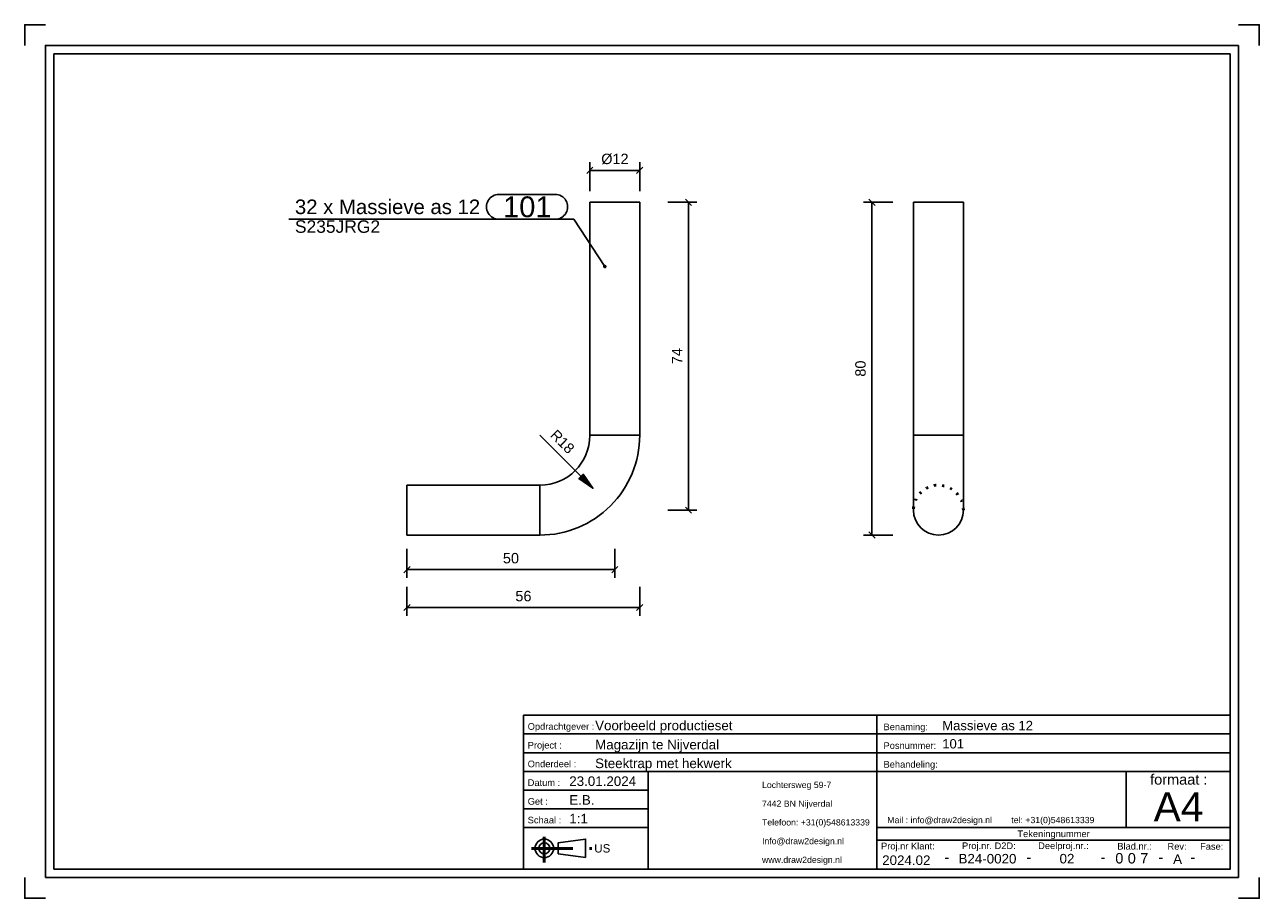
# Model space of a CAD drawing. Header units: millimetres. Extents: x 35 to 332, y 4232 to 4442.
import ezdxf
from ezdxf.enums import TextEntityAlignment as Align

# ---------------------------------------------------------------- set-up
doc = ezdxf.new("R2010")
doc.units = ezdxf.units.MM
doc.linetypes.add('DOT', pattern=[2, 0.5, -1.5])
doc.linetypes.add('STRICHPUNKT2', pattern=[18.5, 10, -4, 0.5, -4])
doc.layers.get('0').update_dxf_attribs({"linetype": 'CONTINUOUS'})
for name, color, linetype in [('DIM49', 4, 'CONTINUOUS'), ('TXT_ALL', 7, 'CONTINUOUS'), ('TXT_DIM49', 2, 'CONTINUOUS'), ('TXT_YELLOW', 2, 'CONTINUOUS')]:
    doc.layers.add(name, color=color, linetype=linetype)
doc.layers.add('LE_ALL', color=7, linetype='CONTINUOUS', lineweight=50)
doc.styles.add('ARIAL', font='arial.ttf')

# ---------------------------------------------------------------- blocks, each defined once
blk = doc.blocks.new('TFIELD_00005', base_point=(212.38, 4241.21))
at = {"layer": 'TXT_YELLOW', "style": 'ARIAL'}
for s, p in [('Lochtersweg 59-7', (212.38, 4259.21)), ('7442 BN Nijverdal', (212.38, 4254.71)), ('Telefoon: +31(0)548613339', (212.38, 4250.21)), ('Info@draw2design.nl', (212.38, 4245.71)), ('www.draw2design.nl', (212.38, 4241.21))]:
    blk.add_text(s, height=1.5, dxfattribs=at).set_placement(p, align=Align.MIDDLE_LEFT)
blk = doc.blocks.new('FLEX_00004', base_point=(225.19, 4238.96))
blk.add_blockref('TFIELD_00005', (212.38, 4241.21))
blk = doc.blocks.new('D2D_00003', base_point=(185.25, 4240.81))
blk.add_blockref('FLEX_00004', (225.19, 4238.96))
blk = doc.blocks.new('TFIELD_00007', base_point=(306.59, 4253.96))
at = {"layer": 'TXT_YELLOW', "style": 'ARIAL'}
blk.add_text('A4', height=7, dxfattribs=at).set_placement((306.59, 4253.96), align=Align.MIDDLE_LEFT)
blk = doc.blocks.new('FLEX_00006', base_point=(312.51, 4248.96))
blk.add_blockref('TFIELD_00007', (306.59, 4253.96))
blk = doc.blocks.new('TFIELD_00010', base_point=(242.51, 4250.77))
at = {"layer": 'TXT_YELLOW', "style": 'ARIAL'}
blk.add_text('Mail : info@draw2design.nl        tel: +31(0)548613339', height=1.5, dxfattribs=at).set_placement((242.51, 4250.77), align=Align.MIDDLE_LEFT)
blk = doc.blocks.new('FLEX_00009', base_point=(242.51, 4249.53))
blk.add_blockref('TFIELD_00010', (242.51, 4250.77))
blk = doc.blocks.new('DRAW2DESIGNLOGO_00008', base_point=(242.44, 4252.45))
blk.add_blockref('FLEX_00009', (242.51, 4249.53))
blk = doc.blocks.new('TFIELD_00014', base_point=(172.01, 4243.96))
at = {"layer": 'TXT_YELLOW', "style": 'ARIAL'}
blk.add_text('US', height=2, dxfattribs=at).set_placement((172.01, 4243.96), align=Align.MIDDLE_LEFT)
blk = doc.blocks.new('FLEX_00013', base_point=(172.01, 4243.96))
blk.add_blockref('TFIELD_00014', (172.01, 4243.96))
blk = doc.blocks.new('US_00012', base_point=(161.34, 4243.96))
blk.add_line((163.36, 4242.62), (169.92, 4241.73))
blk.add_lwpolyline([(163.36, 4242.62), (163.36, 4245.29), (169.92, 4246.18), (169.92, 4241.73)])
for radius in [2.22, 1.33]:
    blk.add_circle((160.01, 4243.96), radius)
at = {"layer": 'LE_ALL', "color": 1, "linetype": 'STRICHPUNKT2'}
for p, q in [((160.01, 4246.77), (160.01, 4240.55)), ((156.9, 4243.96), (171.77, 4243.96))]:
    blk.add_line(p, q, dxfattribs=at)
blk.add_blockref('FLEX_00013', (172.01, 4243.96))
blk = doc.blocks.new('SCHRIFE_00016', base_point=(166.01, 4258.96))
for p, q in [((155.01, 4275.96), (240.01, 4275.96)), ((240.01, 4275.96), (325.01, 4275.96)), ((240.01, 4238.96), (240.01, 4275.96)), ((325.01, 4275.96), (325.01, 4238.96)), ((155.01, 4271.46), (240.01, 4271.46)), ((240.01, 4271.46), (325.01, 4271.46)), ((155.01, 4266.96), (240.01, 4266.96)), ((240.01, 4266.96), (325.01, 4266.96)), ((155.01, 4262.46), (325.01, 4262.46)), ((185.01, 4262.46), (185.01, 4238.96)), ((300.01, 4262.46), (300.01, 4248.96)), ((185.01, 4257.96), (155.01, 4257.96)), ((185.01, 4253.46), (155.01, 4253.46)), ((185.01, 4248.96), (155.01, 4248.96)), ((325.01, 4248.96), (240.01, 4248.96)), ((325.01, 4245.96), (240.01, 4245.96))]:
    blk.add_line(p, q)
blk.add_lwpolyline([(325.01, 4238.96), (155.01, 4238.96), (155.01, 4275.96)])
at = {"layer": 'TXT_YELLOW', "style": 'ARIAL'}
for s, height, p in [('Voorbeeld productieset', 2.3, (172.23, 4272.35)), ('Massieve as 12', 2.25, (255.73, 4272.36)), ('Magazijn te Nijverdal', 2.3, (172.23, 4267.75)), ('101', 2.25, (255.73, 4267.97)), ('Steektrap met hekwerk', 2.3, (172.23, 4263.25)), ('23.01.2024', 2.3, (166.01, 4258.96)), ('E.B.', 2.3, (166.01, 4254.46)), ('1:1', 2.3, (166.01, 4249.96))]:
    blk.add_text(s, height=height, dxfattribs=at).set_placement(p)
for s, height, p in [('2024.02', 2.3, (247.09, 4239.96)), ('-', 2.5, (256.83, 4240.61)), ('B24-0020', 2.3, (266.61, 4240.32)), ('-', 2.5, (276.58, 4240.61)), ('02', 2.3, (285.74, 4240.33)), ('-', 2.5, (294.41, 4240.61)), ('-', 2.5, (308.34, 4240.61)), ('A', 2.3, (312.35, 4240.23)), ('-', 2.5, (316, 4240.61))]:
    blk.add_text(s, height=height, dxfattribs=at).set_placement(p, align=Align.CENTER)
blk = doc.blocks.new('TFIELD_00020', base_point=(303.36, 4241.58))
at = {"layer": 'TXT_ALL', "style": 'ARIAL'}
blk.add_text('7', height=2.5, dxfattribs=at).set_placement((303.36, 4241.58), align=Align.MIDDLE_LEFT)
blk = doc.blocks.new('7_00019')
blk.add_blockref('TFIELD_00020', (303.36, 4241.58))
blk = doc.blocks.new('TELLER1_00018')
blk.add_blockref('7_00019', (0, 0))
blk = doc.blocks.new('TFIELD_00023', base_point=(300.36, 4241.58))
at = {"layer": 'TXT_ALL', "style": 'ARIAL'}
blk.add_text('0', height=2.5, dxfattribs=at).set_placement((300.36, 4241.58), align=Align.MIDDLE_LEFT)
blk = doc.blocks.new('0_00022')
blk.add_blockref('TFIELD_00023', (300.36, 4241.58))
blk = doc.blocks.new('TELLER2_00021')
blk.add_blockref('0_00022', (0, 0))
blk = doc.blocks.new('TFIELD_00026', base_point=(297.36, 4241.58))
at = {"layer": 'TXT_ALL', "style": 'ARIAL'}
blk.add_text('0', height=2.5, dxfattribs=at).set_placement((297.36, 4241.58), align=Align.MIDDLE_LEFT)
blk = doc.blocks.new('0_00025')
blk.add_blockref('TFIELD_00026', (297.36, 4241.58))
blk = doc.blocks.new('TELLER3_00024')
blk.add_blockref('0_00025', (0, 0))
blk = doc.blocks.new('NL_00027', base_point=(156.01, 4272.46))
at = {"layer": 'TXT_ALL', "color": 1, "style": 'ARIAL'}
blk.add_text('Tekeningnummer', height=1.6, dxfattribs=at).set_placement((282.51, 4247.46), align=Align.MIDDLE_CENTER)
at = {"layer": 'TXT_YELLOW', "style": 'ARIAL'}
for s, p in [('Opdrachtgever :', (156.01, 4272.46)), ('Benaming:', (241.61, 4272.36)), ('Project :', (156.01, 4267.96)), ('Posnummer:', (241.61, 4267.86)), ('Onderdeel :', (156.01, 4263.46)), ('Behandeling:', (241.61, 4263.36)), ('Datum :', (156.01, 4258.96)), ('Get :', (156.01, 4254.46)), ('Schaal :', (156.01, 4249.96)), ('Proj.nr Klant:', (241.01, 4243.71)), ('Proj.nr. D2D:', (260.49, 4243.78)), ('Deelproj.nr.:', (278.81, 4243.79)), ('Blad.nr.:', (297.85, 4243.67)), ('Rev:', (309.92, 4243.63)), ('Fase:', (317.76, 4243.63))]:
    blk.add_text(s, height=1.6, dxfattribs=at).set_placement(p)
blk.add_text('formaat :', height=2.5, dxfattribs=at).set_placement((312.63, 4259.27), align=Align.CENTER)
blk = doc.blocks.new('SCHRIFE_00015')
for name, p in [('SCHRIFE_00016', (166.01, 4258.96)), ('NL_00027', (156.01, 4272.46)), ('TELLER3_00024', (0, 0)), ('TELLER2_00021', (0, 0)), ('TELLER1_00018', (0, 0))]:
    blk.add_blockref(name, p)
blk = doc.blocks.new('DINA4Q_00002', base_point=(325.01, 4434.96))
for p, q in [((42.01, 4238.96), (42.01, 4434.96)), ((42.01, 4434.96), (325.01, 4434.96)), ((327.01, 4436.96), (327.01, 4236.96)), ((40.01, 4236.96), (327.01, 4236.96))]:
    blk.add_line(p, q)
for points in [[(35.01, 4436.96), (35.01, 4441.96), (40.01, 4441.96)], [(327.01, 4441.96), (332.01, 4441.96), (332.01, 4436.96)], [(40.01, 4236.96), (40.01, 4436.96), (327.01, 4436.96)], [(325.01, 4434.96), (325.01, 4238.96), (42.01, 4238.96)], [(35.01, 4236.96), (35.01, 4231.96), (40.01, 4231.96)], [(327.01, 4231.96), (332.01, 4231.96), (332.01, 4236.96)]]:
    blk.add_lwpolyline(points)
for name, p in [('SCHRIFE_00015', (0, 0)), ('D2D_00003', (185.25, 4240.81)), ('FLEX_00006', (312.51, 4248.96)), ('DRAW2DESIGNLOGO_00008', (242.44, 4252.45)), ('US_00012', (161.34, 4243.96))]:
    blk.add_blockref(name, p)
blk = doc.blocks.new('_ZBL0002_00001')
blk.add_blockref('DINA4Q_00002', (325.01, 4434.96))
blk = doc.blocks.new('SHAPE_00049', base_point=(174.56, 4383.84))
at = {"layer": 'DIM49', "color": 3}
for p, q in [((149.09, 4401.18), (162.61, 4401.18)), ((98.51, 4395.18), (167.11, 4395.18)), ((162.61, 4395.18), (149.09, 4395.18)), ((174.56, 4383.84), (167.11, 4395.18)), ((174.82, 4383.87), (174.31, 4383.87)), ((174.68, 4384.07), (174.46, 4384.07)), ((174.77, 4383.67), (174.36, 4383.67))]:
    blk.add_line(p, q, dxfattribs=at)
blk.add_lwpolyline([(174.76, 4383.66), (174.8, 4383.72), (174.82, 4383.78), (174.83, 4383.85), (174.81, 4383.92), (174.78, 4383.98), (174.74, 4384.03), (174.68, 4384.07), (174.62, 4384.1), (174.55, 4384.1), (174.48, 4384.09), (174.42, 4384.06), (174.37, 4384.01), (174.33, 4383.96), (174.31, 4383.89), (174.3, 4383.82), (174.31, 4383.75), (174.34, 4383.69), (174.39, 4383.64), (174.45, 4383.6), (174.51, 4383.58), (174.58, 4383.57), (174.65, 4383.59), (174.71, 4383.62)], close=True, dxfattribs=at)
for centre, start_param, end_param in [((149.09, 4398.18), 1.570796, 4.712389), ((162.61, 4398.18), 4.712389, 7.853982)]:
    blk.add_ellipse(centre, major_axis=(3, 0), ratio=1, start_param=start_param, end_param=end_param, dxfattribs=at)
at = {"layer": 'TXT_DIM49', "style": 'ARIAL'}
for s, height, p in [('32 x Massieve as 12', 3.5, (100.01, 4398.18)), ('101', 5, (150.09, 4398.18)), ('S235JRG2', 3, (100.01, 4393.43))]:
    blk.add_text(s, height=height, dxfattribs=at).set_placement(p, align=Align.MIDDLE_LEFT)
blk = doc.blocks.new('_D1', base_point=(173.7, 4408.45))
at = {"layer": 'DIM49', "color": 1}
for p, q in [((171.71, 4407.7), (170.21, 4406.2)), ((170.96, 4401.95), (170.96, 4408.95)), ((182.21, 4406.2), (183.71, 4407.7)), ((182.96, 4401.95), (182.96, 4408.95)), ((182.96, 4406.95), (170.96, 4406.95))]:
    blk.add_line(p, q, dxfattribs=at)
at = {"layer": 'TXT_DIM49', "style": 'ARIAL'}
for s, p in [('Ø', (173.7, 4408.45)), ('12', (176.39, 4408.45))]:
    blk.add_text(s, height=2.5, dxfattribs=at).set_placement(p)
blk = doc.blocks.new('_D2', base_point=(193.19, 4360.34))
at = {"layer": 'DIM49', "color": 1}
for p, q in [((189.69, 4399.26), (196.69, 4399.26)), ((195.44, 4398.51), (193.94, 4400.01)), ((194.69, 4399.26), (194.69, 4325.26)), ((189.69, 4325.26), (196.69, 4325.26)), ((193.94, 4326.01), (195.44, 4324.51))]:
    blk.add_line(p, q, dxfattribs=at)
at = {"layer": 'TXT_DIM49', "style": 'ARIAL'}
blk.add_text('74', height=2.5, rotation=90.0002, dxfattribs=at).set_placement((193.19, 4360.34))
blk = doc.blocks.new('_D3', base_point=(150.04, 4312.47))
at = {"layer": 'DIM49', "color": 1}
for p, q in [((126.96, 4315.97), (126.96, 4308.97)), ((176.96, 4315.97), (176.96, 4308.97)), ((127.71, 4311.72), (126.21, 4310.22)), ((126.96, 4310.97), (176.96, 4310.97)), ((176.21, 4310.22), (177.71, 4311.72))]:
    blk.add_line(p, q, dxfattribs=at)
at = {"layer": 'TXT_DIM49', "style": 'ARIAL'}
blk.add_text('50', height=2.5, dxfattribs=at).set_placement((150.04, 4312.47))
blk = doc.blocks.new('_D4', base_point=(161.24, 4343.11))
at = {"layer": 'DIM49', "color": 1}
for p, q in [((158.96, 4343.26), (171.69, 4330.53)), ((169.71, 4333.43), (168.94, 4333.43)), ((169.57, 4333.63), (169.14, 4333.63)), ((169.43, 4333.83), (169.34, 4333.83)), ((170.12, 4332.83), (168.34, 4332.83)), ((169.98, 4333.03), (168.54, 4333.03)), ((170.26, 4332.63), (168.62, 4332.63)), ((169.85, 4333.23), (168.74, 4333.23)), ((170.39, 4332.43), (168.92, 4332.43)), ((170.53, 4332.23), (169.21, 4332.23)), ((170.67, 4332.03), (169.5, 4332.03)), ((170.8, 4331.83), (169.79, 4331.83)), ((170.94, 4331.63), (170.08, 4331.63)), ((171.08, 4331.43), (170.38, 4331.43)), ((171.21, 4331.23), (170.67, 4331.23)), ((171.35, 4331.03), (170.96, 4331.03)), ((171.49, 4330.83), (171.25, 4330.83)), ((171.62, 4330.63), (171.55, 4330.63))]:
    blk.add_line(p, q, dxfattribs=at)
blk.add_lwpolyline([(169.39, 4333.89), (171.69, 4330.53), (168.33, 4332.83)], close=True, dxfattribs=at)
at = {"layer": 'TXT_DIM49', "style": 'ARIAL'}
for s, p in [('R', (161.24, 4343.11)), ('18', (163, 4341.34))]:
    blk.add_text(s, height=2.5, rotation=314.9999, dxfattribs=at).set_placement(p)
blk = doc.blocks.new('_D5', base_point=(153.04, 4303.36))
at = {"layer": 'DIM49', "color": 1}
for p, q in [((126.96, 4306.86), (126.96, 4299.86)), ((182.96, 4306.86), (182.96, 4299.86)), ((127.71, 4302.61), (126.21, 4301.11)), ((126.96, 4301.86), (182.96, 4301.86)), ((182.21, 4301.11), (183.71, 4302.61))]:
    blk.add_line(p, q, dxfattribs=at)
at = {"layer": 'TXT_DIM49', "style": 'ARIAL'}
blk.add_text('56', height=2.5, dxfattribs=at).set_placement((153.04, 4303.36))
blk = doc.blocks.new('Massieve as 12_00036', base_point=(182.96, 4343.26))
for p, q in [((170.96, 4399.26), (170.96, 4343.26)), ((182.96, 4399.26), (170.96, 4399.26)), ((182.96, 4343.26), (170.96, 4343.26)), ((126.96, 4331.26), (158.96, 4331.26)), ((126.96, 4319.26), (126.96, 4331.26)), ((126.96, 4319.26), (158.96, 4319.26))]:
    blk.add_line(p, q)
blk.add_lwpolyline([(182.96, 4399.26), (182.96, 4343.26, -0.414214), (158.96, 4319.26), (158.96, 4331.26)], format="xyb")
blk.add_arc((158.96, 4343.26), 12, -90, 0)
for name, p in [('_D1', (173.7, 4408.45)), ('SHAPE_00049', (174.56, 4383.84)), ('_D2', (193.19, 4360.34)), ('_D4', (161.24, 4343.11)), ('_D3', (150.04, 4312.47)), ('_D5', (153.04, 4303.36))]:
    blk.add_blockref(name, p)
blk = doc.blocks.new('Massieve as 12_00035')
blk.add_blockref('Massieve as 12_00036', (182.96, 4343.26))
blk = doc.blocks.new('Baluster_00034')
blk.add_blockref('Massieve as 12_00035', (0, 0))
blk = doc.blocks.new('Hekwerk trap_00033')
blk.add_blockref('Baluster_00034', (0, 0))
blk = doc.blocks.new('Trapboom_00032')
blk.add_blockref('Hekwerk trap_00033', (0, 0))
blk = doc.blocks.new('Smits Agro_00031')
blk.add_blockref('Trapboom_00032', (0, 0))
blk = doc.blocks.new('Nijverdal_00030')
blk.add_blockref('Smits Agro_00031', (0, 0))
blk = doc.blocks.new('_A3D0003_00029')
blk.add_blockref('Nijverdal_00030', (0, 0))
blk = doc.blocks.new('_ANS0003_00028')
blk.add_blockref('_A3D0003_00029', (0, 0))
blk = doc.blocks.new('_D6', base_point=(237.31, 4357.34))
at = {"layer": 'DIM49', "color": 1}
for p, q in [((243.81, 4399.26), (236.81, 4399.26)), ((239.56, 4398.51), (238.06, 4400.01)), ((238.81, 4399.26), (238.81, 4319.26)), ((243.81, 4319.26), (236.81, 4319.26)), ((238.06, 4320.01), (239.56, 4318.51))]:
    blk.add_line(p, q, dxfattribs=at)
at = {"layer": 'TXT_DIM49', "style": 'ARIAL'}
blk.add_text('80', height=2.5, rotation=90.0002, dxfattribs=at).set_placement((237.31, 4357.34))
blk = doc.blocks.new('Massieve as 12_00045', base_point=(248.81, 4325.26))
for p, q in [((248.81, 4399.26), (248.81, 4343.26)), ((260.81, 4399.26), (248.81, 4399.26)), ((260.81, 4343.26), (248.81, 4343.26)), ((248.81, 4343.26), (248.81, 4325.26))]:
    blk.add_line(p, q)
blk.add_lwpolyline([(260.81, 4399.26), (260.81, 4343.26), (260.81, 4325.26, -1), (248.81, 4325.26)], format="xyb")
at = {"layer": 'LE_ALL', "color": 3, "linetype": 'DOT'}
blk.add_arc((254.81, 4325.26), 6, 0, 180, dxfattribs=at)
blk.add_blockref('_D6', (237.31, 4357.34))
blk = doc.blocks.new('Massieve as 12_00044')
blk.add_blockref('Massieve as 12_00045', (248.81, 4325.26))
blk = doc.blocks.new('Baluster_00043')
blk.add_blockref('Massieve as 12_00044', (0, 0))
blk = doc.blocks.new('Hekwerk trap_00042')
blk.add_blockref('Baluster_00043', (0, 0))
blk = doc.blocks.new('Trapboom_00041')
blk.add_blockref('Hekwerk trap_00042', (0, 0))
blk = doc.blocks.new('Smits Agro_00040')
blk.add_blockref('Trapboom_00041', (0, 0))
blk = doc.blocks.new('Nijverdal_00039')
blk.add_blockref('Smits Agro_00040', (0, 0))
blk = doc.blocks.new('_A3D0039_00038')
blk.add_blockref('Nijverdal_00039', (0, 0))
blk = doc.blocks.new('_ANS0039_00037')
blk.add_blockref('_A3D0039_00038', (0, 0))

msp = doc.modelspace()

# ---------------------------------------------------------------- block references
for name in ['_ZBL0002_00001', '_ANS0003_00028', '_ANS0039_00037']:
    msp.add_blockref(name, (0, 0))

doc.saveas('drawing.dxf')
